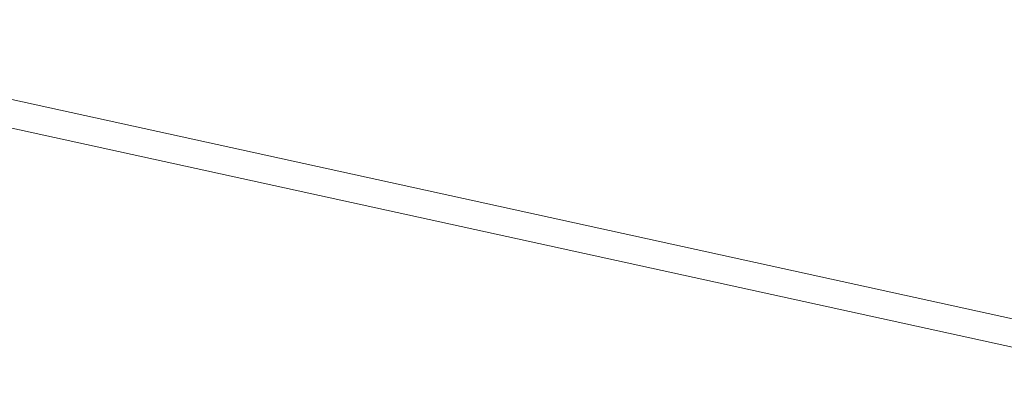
# Model space of a CAD drawing. Header units: metres. Extents: x 233012 to 233264, y 553571 to 554014.
# Tile 179 of 256: x 233199.5762 to 233199.6507, y 553815.1344 to 553815.1628. Entities that reach past the tile are written whole.
import ezdxf

# ---------------------------------------------------------------- set-up
doc = ezdxf.new("R2010")
doc.units = ezdxf.units.M
doc.layers.add('A-NL$1A_detailuitwerking', color=252, linetype='Continuous', lineweight=5)
doc.layers.add('A-NL30_stijlen_dorpels-pui', color=252, linetype='Continuous', lineweight=5)

# ---------------------------------------------------------------- blocks, each defined once
blk = doc.blocks.new('Rectangular Mullion - vliesgevelprofiel_gen_bxh200x50-V52-01_Situatie')
at = {"layer": 'A-NL$1A_detailuitwerking'}
for p, q in [((0.02500000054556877, 0.04079965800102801), (0.02500000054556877, 0.1735000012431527)), ((0.02290000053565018, 0.1692000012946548), (0.02290000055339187, 0.05609965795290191))]:
    blk.add_line(p, q, dxfattribs=at)

msp = doc.modelspace()

# ---------------------------------------------------------------- block references
at = {"layer": 'A-NL30_stijlen_dorpels-pui', "rotation": 77.656729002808}
msp.add_blockref('Rectangular Mullion - vliesgevelprofiel_gen_bxh200x50-V52-01_Situatie', (233199.712210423, 553815.1012486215), dxfattribs=at)

doc.saveas('drawing.dxf')
